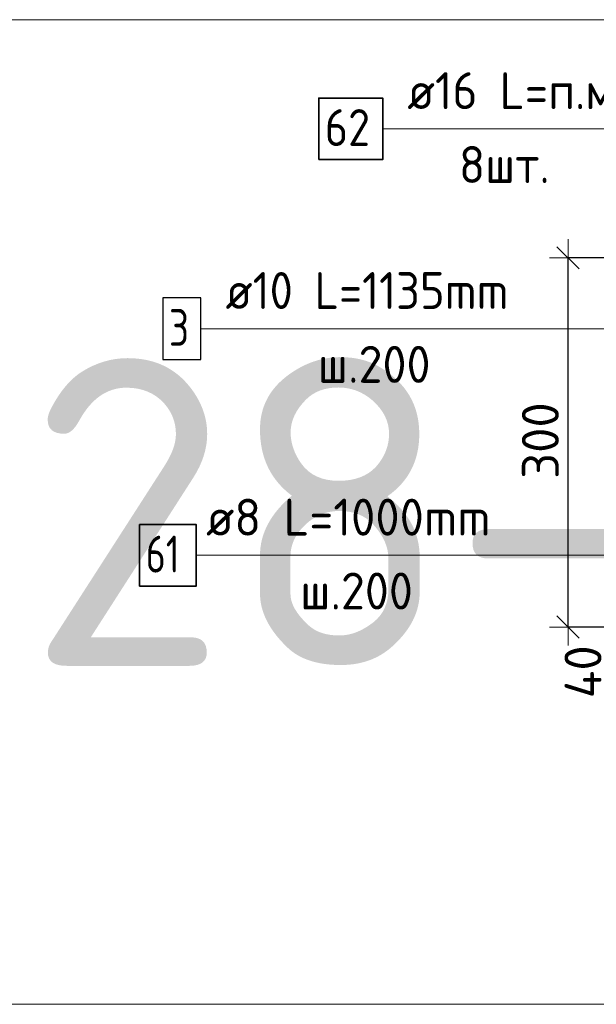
# Model space of a CAD drawing. Header units: metres. Extents: x -38 to 97, y -15 to 21.
# Tile 72 of 89: x 71.709 to 72.178, y 6.072 to 6.872. Entities that reach past the tile are written whole.
import ezdxf

# ---------------------------------------------------------------- set-up
doc = ezdxf.new("R2010")
doc.units = ezdxf.units.M
doc.header["$PDMODE"] = 65
for name, color, linetype, lineweight in [('XR$3$Арм.стержн. Арматура края', 96, 'Continuous', 35), ('XR$3$Арм.стержн. Хомут', 240, 'Continuous', 35), ('XR$3$Арм.стержн.горизонт. 1', 180, 'Continuous', 35), ('XR$3$Размерная линия (1)', 7, 'Continuous', 13), ('XR$4$Текст_ примечание', 7, 'Continuous', 13)]:
    doc.layers.add(name, color=color, linetype=linetype, lineweight=lineweight)
doc.styles.add('ISOCPEUR', font='txt')
doc.dimstyles.new('DIMSTYLE_10', dxfattribs={"dimtxt": 0.03, "dimasz": 0.03, "dimexe": 0, "dimexo": 0, "dimgap": 0.015, "dimtad": 2, "dimdec": 0, "dimlfac": 1000, "dimrnd": 1, "dimzin": 12, "dimdsep": 46, "dimtxsty": 'ISOCPEUR', "dimblk1": 'ALL_ML_STRICH', "dimblk2": 'ALL_ML_STRICH', "dimsah": 1, "dimcen": 0, "dimclrd": 7, "dimclre": 256, "dimclrt": 7, "dimadec": 0, "dimazin": 0, "dimtfac": 1, "dimtdec": 0, "dimtix": 1, "dimtmove": 2, "dimatfit": 3, "dimfxl": 0, "dimtzin": 0, "dimlwd": 0, "dimlwe": -3, "dimarcsym": 0})
doc.dimstyles.new('DIMSTYLE_14', dxfattribs={"dimtxt": 0.03, "dimasz": 0.03, "dimexe": 0, "dimexo": 0, "dimgap": 0.015, "dimtad": 2, "dimdec": 0, "dimlfac": 1000, "dimrnd": 1, "dimzin": 12, "dimdsep": 46, "dimtxsty": 'ISOCPEUR', "dimblk1": 'ALL_ML_STRICH', "dimblk2": 'ALL_ML_STRICH', "dimsah": 1, "dimcen": 0, "dimclrd": 7, "dimclre": 256, "dimclrt": 7, "dimadec": 0, "dimazin": 0, "dimtfac": 1, "dimtdec": 0, "dimtix": 1, "dimtmove": 2, "dimatfit": 3, "dimfxl": 0, "dimtvp": 1.2, "dimtzin": 0, "dimlwd": 0, "dimlwe": -3, "dimarcsym": 0})

# ---------------------------------------------------------------- blocks, each defined once
blk = doc.blocks.new('ALL_ML_STRICH')
at = {"color": 0, "linetype": 'ByBlock', "lineweight": -2}
for p, q in [((-0.3, -0.3), (0.3, 0.3)), ((0, -0.5), (0, 0.5)), ((-1, 0), (0.5, 0))]:
    blk.add_line(p, q, dxfattribs=at)
blk = doc.blocks.new('*D69')
at = {"layer": 'DEFPOINTS', "color": 7, "linetype": 'Continuous', "lineweight": 13, "transparency": 33554687}
for p in [(72.2753, 6.67826), (72.15496, 6.37826), (72.27526, 6.37826)]:
    blk.add_point(p, dxfattribs=at)
at = {"layer": 'XR$3$Размерная линия (1)', "color": 9, "linetype": 'Continuous', "lineweight": -2, "true_color": 0xc7c7c7, "transparency": 33554687}
for p, q in [((72.2553, 6.67826), (72.15496, 6.67826)), ((72.25526, 6.37826), (72.15496, 6.37826))]:
    blk.add_line(p, q, dxfattribs=at)
at = {"layer": 'XR$3$Размерная линия (1)', "color": 7, "linetype": 'Continuous', "lineweight": -2, "transparency": 33554687}
blk.add_line((72.15496, 6.37826), (72.15496, 6.67826), dxfattribs=at)
at = {"layer": 'XR$3$Размерная линия (1)', "color": 7, "linetype": 'Continuous', "lineweight": 13, "transparency": 33554687, "xscale": 0.03, "yscale": 0.03, "zscale": 0.03}
for p, rotation in [((72.15496, 6.67826), 90), ((72.15496, 6.37826), 270)]:
    blk.add_blockref('ALL_ML_STRICH', p, dxfattribs=dict(at, rotation=rotation))
at = {"layer": 'XR$3$Размерная линия (1)', "color": 7, "linetype": 'Continuous', "lineweight": 13, "transparency": 33554687, "insert": (72.13246, 6.52976), "char_height": 0.03, "width": 0.09, "attachment_point": 5, "rotation": 90, "style": 'ISOCPEUR'}
blk.add_mtext('\\A1;{300}', dxfattribs=at)
blk = doc.blocks.new('*D144')
at = {"layer": 'DEFPOINTS', "color": 7, "linetype": 'Continuous', "lineweight": 13, "transparency": 33554687}
for p in [(72.31523, 6.41826), (72.22996, 6.37826), (72.27526, 6.37826)]:
    blk.add_point(p, dxfattribs=at)
at = {"layer": 'XR$3$Размерная линия (1)', "color": 9, "linetype": 'Continuous', "lineweight": -2, "true_color": 0xc7c7c7, "transparency": 33554687}
for p, q in [((72.29523, 6.41826), (72.22996, 6.41826)), ((72.25526, 6.37826), (72.22996, 6.37826))]:
    blk.add_line(p, q, dxfattribs=at)
at = {"layer": 'XR$3$Размерная линия (1)', "color": 7, "linetype": 'Continuous', "lineweight": -2, "transparency": 33554687}
blk.add_line((72.22996, 6.37826), (72.22996, 6.41826), dxfattribs=at)
at = {"layer": 'XR$3$Размерная линия (1)', "color": 7, "linetype": 'Continuous', "lineweight": 13, "transparency": 33554687, "xscale": 0.03, "yscale": 0.03, "zscale": 0.03}
for p, rotation in [((72.22996, 6.41826), 90), ((72.22996, 6.37826), 270)]:
    blk.add_blockref('ALL_ML_STRICH', p, dxfattribs=dict(at, rotation=rotation))
at = {"layer": 'XR$3$Размерная линия (1)', "color": 7, "linetype": 'Continuous', "lineweight": 13, "transparency": 33554687, "insert": (72.1671, 6.34188), "char_height": 0.03, "width": 0.06, "attachment_point": 5, "rotation": 90, "style": 'ISOCPEUR'}
blk.add_mtext('\\A1;{40}', dxfattribs=at)

msp = doc.modelspace()

# ---------------------------------------------------------------- linework, layer by layer
at = {"layer": 'XR$3$Арм.стержн. Арматура края', "color": 7, "linetype": 'Continuous', "lineweight": 13, "transparency": 33554687}
for p, q in [((71.85659, 6.62065), (72.16359, 6.62065)), ((72.16359, 6.62065), (72.30521, 6.62065))]:
    msp.add_line(p, q, dxfattribs=at)
at = {"layer": 'XR$3$Арм.стержн. Арматура края', "color": 7, "linetype": 'Continuous', "lineweight": 25, "transparency": 33554687}
msp.add_lwpolyline([(71.82559, 6.59565), (71.85659, 6.59565), (71.85659, 6.64565), (71.82559, 6.64565), (71.82559, 6.59565)], dxfattribs=at)
at = {"layer": 'XR$3$Арм.стержн. Хомут', "color": 7, "linetype": 'Continuous', "lineweight": 13, "transparency": 33554687}
for p, q in [((71.85279, 6.43651), (72.13879, 6.43651)), ((72.13879, 6.43651), (72.30423, 6.43651))]:
    msp.add_line(p, q, dxfattribs=at)
at = {"layer": 'XR$3$Арм.стержн. Хомут', "color": 7, "linetype": 'Continuous', "lineweight": 35, "transparency": 33554687}
msp.add_lwpolyline([(71.80679, 6.41151), (71.85279, 6.41151), (71.85279, 6.46151), (71.80679, 6.46151), (71.80679, 6.41151)], dxfattribs=at)
at = {"layer": 'XR$3$Арм.стержн.горизонт. 1', "color": 7, "linetype": 'Continuous', "lineweight": 13, "transparency": 33554687}
msp.add_line((72.00431, 6.78305), (72.23031, 6.78305), dxfattribs=at)
at = {"layer": 'XR$3$Арм.стержн.горизонт. 1', "color": 7, "linetype": 'Continuous', "lineweight": 35, "transparency": 33554687}
msp.add_lwpolyline([(71.95231, 6.75805), (72.00431, 6.75805), (72.00431, 6.80805), (71.95231, 6.80805), (71.95231, 6.75805)], dxfattribs=at)
at = {"layer": 'XR$4$Текст_ примечание', "color": 7, "linetype": 'Continuous', "lineweight": 13, "transparency": 33554687}
for p, q in [((86.41979, 6.87171), (67.91979, 6.87171)), ((86.41979, 6.07171), (67.91979, 6.07171))]:
    msp.add_line(p, q, dxfattribs=at)

# ---------------------------------------------------------------- texts
at = {"layer": 'XR$3$Арм.стержн. Арматура края', "color": 7, "linetype": 'Continuous', "lineweight": 25, "transparency": 33554687, "char_height": 0.03, "attachment_point": 7, "style": 'ISOCPEUR'}
for s, insert, width in [('\\W0.92;ø10 L=1135mm ', (71.87659, 6.63665), 0.2806692), ('\\W0.78;3', (71.83059, 6.60665), 0.0326407), ('\\W0.95;ш.200 ', (71.95159, 6.57665), 0.1311997)]:
    msp.add_mtext(s, dxfattribs=dict(at, insert=insert, width=width))
at = {"layer": 'XR$3$Арм.стержн. Хомут', "color": 7, "linetype": 'Continuous', "lineweight": 25, "transparency": 33554687, "char_height": 0.03, "attachment_point": 7, "style": 'ISOCPEUR'}
for s, insert, width in [('\\W0.96;ø8 L=1000mm ', (71.86079, 6.45251), 0.2722218), ('\\W0.75;61', (71.81179, 6.42251), 0.0472281), ('\\W0.95;ш.200 ', (71.93729, 6.39251), 0.1311995)]:
    msp.add_mtext(s, dxfattribs=dict(at, insert=insert, width=width))
at = {"layer": 'XR$3$Арм.стержн.горизонт. 1', "color": 7, "linetype": 'Continuous', "lineweight": 25, "transparency": 33554687, "char_height": 0.03, "attachment_point": 7, "style": 'ISOCPEUR'}
for s, insert, width in [('\\W0.94;ø16 L=п.м.', (72.02431, 6.79905), 0.199983), ('\\W0.87;62', (71.95731, 6.76905), 0.0550811), ('\\W0.94;8шт. ', (72.06631, 6.73905), 0.1161286)]:
    msp.add_mtext(s, dxfattribs=dict(at, insert=insert, width=width))
at = {"layer": 'XR$4$Текст_ примечание', "color": 7, "linetype": 'Continuous', "lineweight": 35, "transparency": 33554687, "insert": (70.35063, 6.34671), "char_height": 0.25, "width": 2.7437149, "attachment_point": 7, "style": 'ISOCPEUR'}
msp.add_mtext('\\W0.96;ГОСТ 34028-2016', dxfattribs=at)

# ---------------------------------------------------------------- dimensions: what is measured, and where the dimension line sits
at = {"layer": 'XR$3$Размерная линия (1)', "color": 7, "linetype": 'Continuous', "lineweight": 13, "transparency": 33554687}
for base, p2, dimstyle, picture, middle in [((72.15496, 6.67826), (72.2553, 6.67826), 'DIMSTYLE_10', '*D69', (72.13246, 6.52976)), ((72.22996, 6.41826), (72.29523, 6.41826), 'DIMSTYLE_14', '*D144', (72.1671, 6.34188))]:
    dim = msp.add_linear_dim(base=base, p1=(72.25526, 6.37826), p2=p2, angle=90, dimstyle=dimstyle, override={"dimpost": '<>', "dimclrd": 7, "dimclre": 9, "dimclrt": 7, "dimlwd": 0, "dimlwe": 65533}, dxfattribs=at)
    dim.commit()
    dim.dimension.update_dxf_attribs({"geometry": picture, "text_midpoint": middle, "dimtype": 160})

doc.saveas('drawing.dxf')
